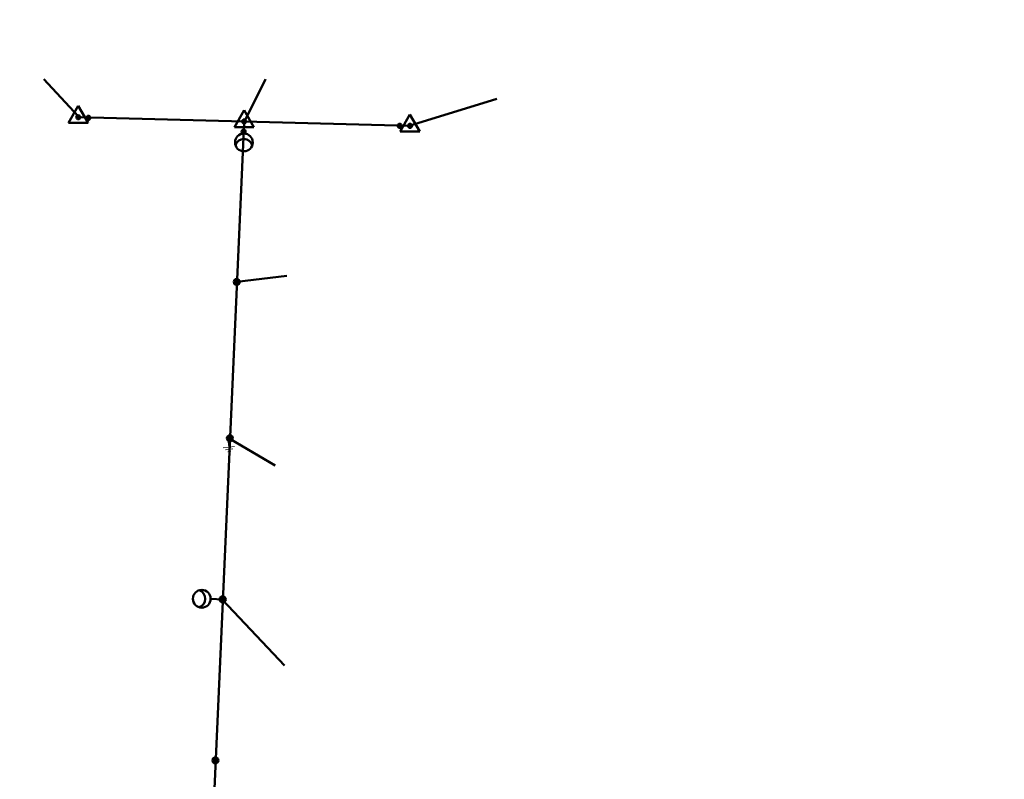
# Model space of a CAD drawing. Header units: millimetres. Extents: x 0 to 5880, y 0 to 297.
# Tile 32 of 35: x 3264 to 3368, y 217 to 297. Entities that reach past the tile are written whole.
import ezdxf

# ---------------------------------------------------------------- set-up
doc = ezdxf.new("R2010")
doc.units = ezdxf.units.MM
doc.linetypes.add('K5LT_BASIC', pattern=[0])
doc.linetypes.add('K5LT_THIN', pattern=[0])
doc.layers.add('Системный слой', color=7, linetype='Continuous')

# ---------------------------------------------------------------- blocks, each defined once
blk = doc.blocks.new('U83')
at = {"layer": 'Системный слой', "color": 7, "linetype": 'K5LT_BASIC', "lineweight": 50}
for p, q in [((3305.55, 287), (3304.52, 285.22)), ((3306.58, 285.22), (3305.55, 287)), ((3304.52, 285.22), (3306.58, 285.22))]:
    blk.add_line(p, q, dxfattribs=at)
blk = doc.blocks.new('U162')
at = {"layer": 'Системный слой', "color": 7, "linetype": 'K5LT_BASIC', "lineweight": 50}
for p, q in [((3288.05, 287.46), (3287.02, 285.67)), ((3289.08, 285.67), (3288.05, 287.46)), ((3287.02, 285.67), (3289.08, 285.67))]:
    blk.add_line(p, q, dxfattribs=at)
blk = doc.blocks.new('U165')
at = {"layer": 'Системный слой'}
h = blk.add_hatch(color=7, dxfattribs=at)
h.paths.add_polyline_path([(3288, 285.19), (3288.11, 285.37), (3288.1, 285.38), (3288.09, 285.38), (3288.07, 285.39), (3288.06, 285.39), (3288.05, 285.39), (3288.04, 285.4), (3288.02, 285.4), (3288.01, 285.4), (3288, 285.4), (3287.98, 285.4), (3287.97, 285.4), (3287.96, 285.4), (3287.95, 285.39), (3287.93, 285.39), (3287.92, 285.39), (3287.91, 285.38), (3287.9, 285.37), (3287.89, 285.37), (3287.87, 285.36), (3287.86, 285.35), (3287.85, 285.34), (3287.84, 285.34), (3287.84, 285.33), (3287.83, 285.32), (3287.82, 285.31), (3287.81, 285.29), (3287.81, 285.28), (3287.8, 285.27), (3287.8, 285.26), (3287.79, 285.25), (3287.79, 285.23), (3287.79, 285.22), (3287.79, 285.21), (3287.79, 285.19), (3287.79, 285.18), (3287.79, 285.17), (3287.79, 285.16), (3287.79, 285.14), (3287.79, 285.13), (3287.8, 285.12), (3287.8, 285.11), (3287.81, 285.09), (3287.81, 285.08), (3287.82, 285.07), (3287.83, 285.06), (3287.84, 285.05), (3287.84, 285.04), (3287.85, 285.03), (3287.86, 285.02), (3287.87, 285.02), (3287.88, 285.01), (3287.89, 285.01)])
h.paths.add_polyline_path([(3288.21, 285.19), (3288.21, 285.21), (3288.21, 285.22), (3288.21, 285.23), (3288.2, 285.25), (3288.2, 285.26), (3288.19, 285.27), (3288.19, 285.28), (3288.18, 285.29), (3288.18, 285.3), (3288.17, 285.32), (3288.16, 285.33), (3288.15, 285.34), (3288.14, 285.34), (3288.13, 285.35), (3288.12, 285.36), (3288.11, 285.37), (3288.11, 285.37), (3288, 285.19), (3287.89, 285.01), (3287.9, 285), (3287.91, 284.99), (3287.92, 284.99), (3287.93, 284.99), (3287.95, 284.98), (3287.96, 284.98), (3287.97, 284.98), (3287.98, 284.98), (3288, 284.98), (3288.01, 284.98), (3288.02, 284.98), (3288.04, 284.98), (3288.05, 284.98), (3288.06, 284.99), (3288.07, 284.99), (3288.09, 284.99), (3288.1, 285), (3288.11, 285.01), (3288.12, 285.01), (3288.13, 285.02), (3288.14, 285.03), (3288.15, 285.04), (3288.16, 285.05), (3288.17, 285.06), (3288.17, 285.07), (3288.18, 285.08), (3288.19, 285.09), (3288.19, 285.1), (3288.2, 285.12), (3288.2, 285.13), (3288.21, 285.14), (3288.21, 285.15), (3288.21, 285.17), (3288.21, 285.18), (3288.21, 285.19)])
at = {"layer": 'Системный слой', "color": 7, "linetype": 'K5LT_THIN', "lineweight": 18}
blk.add_line((3288.05, 286.19), (3288, 285.19), dxfattribs=at)
at = {"layer": 'Системный слой', "color": 7, "linetype": 'K5LT_BASIC', "lineweight": 50}
blk.add_circle((3288, 285.19), 0.213, dxfattribs=at)
blk = doc.blocks.new('U164')
at = {"layer": 'Системный слой'}
blk.add_blockref('U165', (0, 0), dxfattribs=at)
blk = doc.blocks.new('U163')
at = {"layer": 'Системный слой'}
h = blk.add_hatch(color=7, dxfattribs=at)
h.paths.add_polyline_path([(3288.05, 286.27), (3287.85, 286.21), (3287.85, 286.2), (3287.85, 286.19), (3287.86, 286.18), (3287.87, 286.16), (3287.87, 286.15), (3287.88, 286.14), (3287.89, 286.13), (3287.9, 286.12), (3287.91, 286.11), (3287.91, 286.1), (3287.92, 286.1), (3287.94, 286.09), (3287.95, 286.08), (3287.96, 286.08), (3287.97, 286.07), (3287.98, 286.07), (3287.99, 286.06), (3288.01, 286.06), (3288.02, 286.06), (3288.03, 286.05), (3288.05, 286.05), (3288.06, 286.05), (3288.07, 286.06), (3288.09, 286.06), (3288.1, 286.06), (3288.11, 286.06), (3288.12, 286.07), (3288.14, 286.07), (3288.15, 286.08), (3288.16, 286.08), (3288.17, 286.09), (3288.18, 286.1), (3288.19, 286.11), (3288.2, 286.11), (3288.21, 286.12), (3288.22, 286.13), (3288.23, 286.14), (3288.23, 286.15), (3288.24, 286.17), (3288.24, 286.18), (3288.25, 286.19), (3288.25, 286.2), (3288.26, 286.21), (3288.26, 286.23), (3288.26, 286.24), (3288.26, 286.25), (3288.26, 286.27), (3288.26, 286.28), (3288.26, 286.29), (3288.26, 286.31), (3288.26, 286.32), (3288.26, 286.32)])
h.paths.add_polyline_path([(3287.89, 286.41), (3287.89, 286.4), (3287.88, 286.39), (3287.87, 286.38), (3287.86, 286.37), (3287.86, 286.36), (3287.85, 286.34), (3287.85, 286.33), (3287.85, 286.32), (3287.84, 286.31), (3287.84, 286.29), (3287.84, 286.28), (3287.84, 286.27), (3287.84, 286.25), (3287.84, 286.24), (3287.84, 286.23), (3287.85, 286.22), (3287.85, 286.21), (3288.05, 286.27), (3288.26, 286.32), (3288.25, 286.33), (3288.25, 286.34), (3288.24, 286.36), (3288.24, 286.37), (3288.23, 286.38), (3288.22, 286.39), (3288.22, 286.4), (3288.21, 286.41), (3288.2, 286.42), (3288.19, 286.43), (3288.18, 286.44), (3288.17, 286.44), (3288.16, 286.45), (3288.15, 286.46), (3288.13, 286.46), (3288.12, 286.47), (3288.11, 286.47), (3288.1, 286.47), (3288.08, 286.48), (3288.07, 286.48), (3288.06, 286.48), (3288.05, 286.48), (3288.03, 286.48), (3288.02, 286.48), (3288.01, 286.47), (3287.99, 286.47), (3287.98, 286.47), (3287.97, 286.46), (3287.96, 286.46), (3287.95, 286.45), (3287.93, 286.44), (3287.92, 286.44), (3287.91, 286.43), (3287.9, 286.42), (3287.9, 286.41)])
at = {"layer": 'Системный слой', "color": 7, "linetype": 'K5LT_BASIC', "lineweight": 50}
blk.add_circle((3288.05, 286.27), 0.213, dxfattribs=at)
at = {"layer": 'Системный слой'}
blk.add_blockref('U164', (0, 0), dxfattribs=at)
blk = doc.blocks.new('U161')
at = {"layer": 'Системный слой'}
for name in ['U162', 'U163']:
    blk.add_blockref(name, (0, 0), dxfattribs=at)
blk = doc.blocks.new('U174')
at = {"layer": 'Системный слой'}
h = blk.add_hatch(color=7, dxfattribs=at)
h.paths.add_polyline_path([(3285.03, 218.9), (3284.9, 219.19), (3284.89, 219.18), (3284.87, 219.18), (3284.86, 219.17), (3284.84, 219.16), (3284.83, 219.15), (3284.82, 219.14), (3284.81, 219.13), (3284.8, 219.12), (3284.79, 219.1), (3284.78, 219.09), (3284.77, 219.08), (3284.76, 219.07), (3284.75, 219.05), (3284.74, 219.04), (3284.74, 219.02), (3284.73, 219.01), (3284.73, 218.99), (3284.72, 218.98), (3284.72, 218.96), (3284.71, 218.95), (3284.71, 218.93), (3284.71, 218.91), (3284.71, 218.9), (3284.71, 218.88), (3284.71, 218.87), (3284.71, 218.85), (3284.72, 218.83), (3284.72, 218.82), (3284.73, 218.8), (3284.73, 218.79), (3284.74, 218.77), (3284.74, 218.76), (3284.75, 218.75), (3284.76, 218.73), (3284.77, 218.72), (3284.78, 218.71), (3284.79, 218.69), (3284.8, 218.68), (3284.81, 218.67), (3284.82, 218.66), (3284.83, 218.65), (3284.85, 218.64), (3284.86, 218.63), (3284.87, 218.62), (3284.89, 218.61), (3284.9, 218.61), (3284.92, 218.6), (3284.93, 218.6), (3284.95, 218.59), (3284.96, 218.59), (3284.98, 218.58), (3284.99, 218.58), (3285.01, 218.58), (3285.02, 218.58), (3285.04, 218.58), (3285.06, 218.58), (3285.07, 218.58), (3285.09, 218.59), (3285.1, 218.59), (3285.12, 218.59), (3285.13, 218.6), (3285.15, 218.6), (3285.16, 218.61)])
h.paths.add_polyline_path([(3285.2, 219.17), (3285.19, 219.18), (3285.18, 219.18), (3285.16, 219.19), (3285.15, 219.2), (3285.13, 219.2), (3285.12, 219.21), (3285.1, 219.21), (3285.08, 219.21), (3285.07, 219.22), (3285.05, 219.22), (3285.04, 219.22), (3285.02, 219.22), (3285, 219.22), (3284.99, 219.22), (3284.97, 219.21), (3284.96, 219.21), (3284.94, 219.21), (3284.93, 219.2), (3284.91, 219.2), (3284.9, 219.19), (3285.03, 218.9), (3285.16, 218.61), (3285.17, 218.61), (3285.19, 218.62), (3285.2, 218.63), (3285.21, 218.64), (3285.23, 218.65), (3285.24, 218.66), (3285.25, 218.67), (3285.26, 218.68), (3285.27, 218.69), (3285.28, 218.71), (3285.29, 218.72), (3285.3, 218.73), (3285.31, 218.75), (3285.32, 218.76), (3285.32, 218.77), (3285.33, 218.79), (3285.33, 218.8), (3285.34, 218.82), (3285.34, 218.84), (3285.34, 218.85), (3285.35, 218.87), (3285.35, 218.88), (3285.35, 218.9), (3285.35, 218.91), (3285.35, 218.93), (3285.34, 218.95), (3285.34, 218.96), (3285.34, 218.98), (3285.33, 218.99), (3285.33, 219.01), (3285.32, 219.02), (3285.32, 219.04), (3285.31, 219.05), (3285.3, 219.07), (3285.29, 219.08), (3285.28, 219.09), (3285.27, 219.1), (3285.26, 219.12), (3285.25, 219.13), (3285.24, 219.14), (3285.23, 219.15), (3285.22, 219.16)])
at = {"layer": 'Системный слой', "color": 7, "linetype": 'K5LT_BASIC', "lineweight": 50}
blk.add_circle((3285.03, 218.9), 0.319, dxfattribs=at)
blk = doc.blocks.new('U176')
at = {"layer": 'Системный слой'}
h = blk.add_hatch(color=7, dxfattribs=at)
h.paths.add_polyline_path([(3285.79, 235.88), (3285.66, 236.17), (3285.64, 236.17), (3285.63, 236.16), (3285.62, 236.15), (3285.6, 236.14), (3285.59, 236.13), (3285.58, 236.12), (3285.57, 236.11), (3285.55, 236.1), (3285.54, 236.09), (3285.53, 236.07), (3285.52, 236.06), (3285.52, 236.05), (3285.51, 236.03), (3285.5, 236.02), (3285.49, 236.01), (3285.49, 235.99), (3285.48, 235.98), (3285.48, 235.96), (3285.48, 235.94), (3285.47, 235.93), (3285.47, 235.91), (3285.47, 235.9), (3285.47, 235.88), (3285.47, 235.87), (3285.47, 235.85), (3285.47, 235.83), (3285.48, 235.82), (3285.48, 235.8), (3285.48, 235.79), (3285.49, 235.77), (3285.49, 235.76), (3285.5, 235.74), (3285.51, 235.73), (3285.52, 235.71), (3285.53, 235.7), (3285.53, 235.69), (3285.54, 235.68), (3285.56, 235.66), (3285.57, 235.65), (3285.58, 235.64), (3285.59, 235.63), (3285.6, 235.62), (3285.62, 235.61), (3285.63, 235.6), (3285.64, 235.6), (3285.66, 235.59), (3285.67, 235.58), (3285.69, 235.58), (3285.7, 235.57), (3285.72, 235.57), (3285.74, 235.57), (3285.75, 235.57), (3285.77, 235.56), (3285.78, 235.56), (3285.8, 235.56), (3285.81, 235.56), (3285.83, 235.57), (3285.85, 235.57), (3285.86, 235.57), (3285.88, 235.58), (3285.89, 235.58), (3285.91, 235.59), (3285.92, 235.59)])
h.paths.add_polyline_path([(3285.96, 236.15), (3285.95, 236.16), (3285.93, 236.17), (3285.92, 236.17), (3285.9, 236.18), (3285.89, 236.18), (3285.87, 236.19), (3285.86, 236.19), (3285.84, 236.2), (3285.83, 236.2), (3285.81, 236.2), (3285.79, 236.2), (3285.78, 236.2), (3285.76, 236.2), (3285.75, 236.2), (3285.73, 236.2), (3285.72, 236.19), (3285.7, 236.19), (3285.69, 236.18), (3285.67, 236.18), (3285.66, 236.17), (3285.79, 235.88), (3285.92, 235.59), (3285.93, 235.6), (3285.95, 235.61), (3285.96, 235.61), (3285.97, 235.62), (3285.99, 235.63), (3286, 235.64), (3286.01, 235.65), (3286.02, 235.66), (3286.03, 235.68), (3286.04, 235.69), (3286.05, 235.7), (3286.06, 235.71), (3286.07, 235.73), (3286.07, 235.74), (3286.08, 235.76), (3286.09, 235.77), (3286.09, 235.79), (3286.1, 235.8), (3286.1, 235.82), (3286.1, 235.83), (3286.1, 235.85), (3286.11, 235.87), (3286.11, 235.88), (3286.11, 235.9), (3286.1, 235.91), (3286.1, 235.93), (3286.1, 235.95), (3286.1, 235.96), (3286.09, 235.98), (3286.09, 235.99), (3286.08, 236.01), (3286.07, 236.02), (3286.07, 236.03), (3286.06, 236.05), (3286.05, 236.06), (3286.04, 236.08), (3286.03, 236.09), (3286.02, 236.1), (3286.01, 236.11), (3286, 236.12), (3285.99, 236.13), (3285.97, 236.14)])
at = {"layer": 'Системный слой', "color": 7, "linetype": 'K5LT_BASIC', "lineweight": 50}
blk.add_circle((3285.79, 235.88), 0.319, dxfattribs=at)
blk = doc.blocks.new('U178')
at = {"layer": 'Системный слой'}
h = blk.add_hatch(color=7, dxfattribs=at)
h.paths.add_polyline_path([(3286.55, 252.87), (3286.42, 253.16), (3286.4, 253.15), (3286.39, 253.14), (3286.37, 253.13), (3286.36, 253.12), (3286.35, 253.11), (3286.34, 253.1), (3286.32, 253.09), (3286.31, 253.08), (3286.3, 253.07), (3286.29, 253.06), (3286.28, 253.04), (3286.27, 253.03), (3286.27, 253.02), (3286.26, 253), (3286.25, 252.99), (3286.25, 252.97), (3286.24, 252.96), (3286.24, 252.94), (3286.23, 252.93), (3286.23, 252.91), (3286.23, 252.9), (3286.23, 252.88), (3286.23, 252.86), (3286.23, 252.85), (3286.23, 252.83), (3286.23, 252.82), (3286.23, 252.8), (3286.24, 252.79), (3286.24, 252.77), (3286.25, 252.76), (3286.25, 252.74), (3286.26, 252.73), (3286.27, 252.71), (3286.27, 252.7), (3286.28, 252.68), (3286.29, 252.67), (3286.3, 252.66), (3286.31, 252.65), (3286.32, 252.64), (3286.34, 252.62), (3286.35, 252.61), (3286.36, 252.61), (3286.37, 252.6), (3286.39, 252.59), (3286.4, 252.58), (3286.42, 252.57), (3286.43, 252.57), (3286.45, 252.56), (3286.46, 252.56), (3286.48, 252.55), (3286.49, 252.55), (3286.51, 252.55), (3286.53, 252.55), (3286.54, 252.55), (3286.56, 252.55), (3286.57, 252.55), (3286.59, 252.55), (3286.6, 252.55), (3286.62, 252.56), (3286.64, 252.56), (3286.65, 252.56), (3286.67, 252.57), (3286.68, 252.57)])
h.paths.add_polyline_path([(3286.72, 253.13), (3286.71, 253.14), (3286.69, 253.15), (3286.68, 253.16), (3286.66, 253.16), (3286.65, 253.17), (3286.63, 253.17), (3286.62, 253.18), (3286.6, 253.18), (3286.58, 253.18), (3286.57, 253.18), (3286.55, 253.18), (3286.54, 253.18), (3286.52, 253.18), (3286.51, 253.18), (3286.49, 253.18), (3286.47, 253.18), (3286.46, 253.17), (3286.44, 253.17), (3286.43, 253.16), (3286.42, 253.16), (3286.55, 252.87), (3286.68, 252.57), (3286.69, 252.58), (3286.7, 252.59), (3286.72, 252.6), (3286.73, 252.61), (3286.74, 252.61), (3286.76, 252.63), (3286.77, 252.64), (3286.78, 252.65), (3286.79, 252.66), (3286.8, 252.67), (3286.81, 252.68), (3286.82, 252.7), (3286.83, 252.71), (3286.83, 252.73), (3286.84, 252.74), (3286.85, 252.76), (3286.85, 252.77), (3286.85, 252.79), (3286.86, 252.8), (3286.86, 252.82), (3286.86, 252.83), (3286.86, 252.85), (3286.86, 252.86), (3286.86, 252.88), (3286.86, 252.9), (3286.86, 252.91), (3286.86, 252.93), (3286.85, 252.94), (3286.85, 252.96), (3286.85, 252.97), (3286.84, 252.99), (3286.83, 253), (3286.83, 253.02), (3286.82, 253.03), (3286.81, 253.05), (3286.8, 253.06), (3286.79, 253.07), (3286.78, 253.08), (3286.77, 253.09), (3286.76, 253.1), (3286.74, 253.11), (3286.73, 253.12)])
at = {"layer": 'Системный слой', "color": 7, "linetype": 'K5LT_BASIC', "lineweight": 50}
blk.add_circle((3286.55, 252.87), 0.319, dxfattribs=at)
blk = doc.blocks.new('U179')
at = {"layer": 'Системный слой'}
h = blk.add_hatch(color=7, dxfattribs=at)
h.paths.add_polyline_path([(3287.28, 269.35), (3287.15, 269.64), (3287.14, 269.63), (3287.12, 269.63), (3287.11, 269.62), (3287.1, 269.61), (3287.08, 269.6), (3287.07, 269.59), (3287.06, 269.58), (3287.05, 269.57), (3287.04, 269.55), (3287.03, 269.54), (3287.02, 269.53), (3287.01, 269.52), (3287, 269.5), (3286.99, 269.49), (3286.99, 269.47), (3286.98, 269.46), (3286.98, 269.44), (3286.97, 269.43), (3286.97, 269.41), (3286.97, 269.4), (3286.96, 269.38), (3286.96, 269.36), (3286.96, 269.35), (3286.96, 269.33), (3286.96, 269.32), (3286.97, 269.3), (3286.97, 269.28), (3286.97, 269.27), (3286.98, 269.25), (3286.98, 269.24), (3286.99, 269.22), (3287, 269.21), (3287, 269.2), (3287.01, 269.18), (3287.02, 269.17), (3287.03, 269.15), (3287.04, 269.14), (3287.05, 269.13), (3287.06, 269.12), (3287.07, 269.11), (3287.08, 269.1), (3287.1, 269.09), (3287.11, 269.08), (3287.12, 269.07), (3287.14, 269.06), (3287.15, 269.06), (3287.17, 269.05), (3287.18, 269.05), (3287.2, 269.04), (3287.21, 269.04), (3287.23, 269.03), (3287.25, 269.03), (3287.26, 269.03), (3287.28, 269.03), (3287.29, 269.03), (3287.31, 269.03), (3287.32, 269.03), (3287.34, 269.04), (3287.36, 269.04), (3287.37, 269.04), (3287.39, 269.05), (3287.4, 269.05), (3287.41, 269.06)])
h.paths.add_polyline_path([(3287.45, 269.62), (3287.44, 269.62), (3287.43, 269.63), (3287.41, 269.64), (3287.4, 269.65), (3287.38, 269.65), (3287.37, 269.66), (3287.35, 269.66), (3287.34, 269.66), (3287.32, 269.67), (3287.3, 269.67), (3287.29, 269.67), (3287.27, 269.67), (3287.26, 269.67), (3287.24, 269.66), (3287.23, 269.66), (3287.21, 269.66), (3287.19, 269.66), (3287.18, 269.65), (3287.16, 269.64), (3287.15, 269.64), (3287.28, 269.35), (3287.41, 269.06), (3287.43, 269.06), (3287.44, 269.07), (3287.45, 269.08), (3287.47, 269.09), (3287.48, 269.1), (3287.49, 269.11), (3287.5, 269.12), (3287.51, 269.13), (3287.53, 269.14), (3287.54, 269.16), (3287.54, 269.17), (3287.55, 269.18), (3287.56, 269.2), (3287.57, 269.21), (3287.58, 269.22), (3287.58, 269.24), (3287.59, 269.25), (3287.59, 269.27), (3287.59, 269.28), (3287.6, 269.3), (3287.6, 269.32), (3287.6, 269.33), (3287.6, 269.35), (3287.6, 269.36), (3287.6, 269.38), (3287.6, 269.4), (3287.59, 269.41), (3287.59, 269.43), (3287.59, 269.44), (3287.58, 269.46), (3287.58, 269.47), (3287.57, 269.49), (3287.56, 269.5), (3287.55, 269.52), (3287.54, 269.53), (3287.54, 269.54), (3287.53, 269.55), (3287.51, 269.57), (3287.5, 269.58), (3287.49, 269.59), (3287.48, 269.6), (3287.47, 269.61)])
at = {"layer": 'Системный слой', "color": 7, "linetype": 'K5LT_BASIC', "lineweight": 50}
blk.add_circle((3287.28, 269.35), 0.319, dxfattribs=at)
blk = doc.blocks.new('U225')
at = {"layer": 'Системный слой', "color": 7, "linetype": 'K5LT_BASIC', "lineweight": 50}
for p, q in [((3270.56, 287.91), (3269.53, 286.13)), ((3271.59, 286.13), (3270.56, 287.91)), ((3269.53, 286.13), (3271.59, 286.13))]:
    blk.add_line(p, q, dxfattribs=at)
blk = doc.blocks.new('U228')
at = {"layer": 'Системный слой'}
h = blk.add_hatch(color=7, dxfattribs=at)
h.paths.add_polyline_path([(3271.63, 286.65), (3271.45, 286.77), (3271.45, 286.76), (3271.44, 286.74), (3271.44, 286.73), (3271.43, 286.72), (3271.43, 286.71), (3271.43, 286.69), (3271.42, 286.68), (3271.42, 286.67), (3271.42, 286.66), (3271.42, 286.64), (3271.42, 286.63), (3271.43, 286.62), (3271.43, 286.6), (3271.43, 286.59), (3271.44, 286.58), (3271.44, 286.57), (3271.45, 286.56), (3271.45, 286.54), (3271.46, 286.53), (3271.47, 286.52), (3271.48, 286.51), (3271.49, 286.5), (3271.49, 286.49), (3271.5, 286.49), (3271.52, 286.48), (3271.53, 286.47), (3271.54, 286.47), (3271.55, 286.46), (3271.56, 286.46), (3271.57, 286.45), (3271.59, 286.45), (3271.6, 286.45), (3271.61, 286.44), (3271.63, 286.44), (3271.64, 286.44), (3271.65, 286.44), (3271.66, 286.44), (3271.68, 286.45), (3271.69, 286.45), (3271.7, 286.45), (3271.71, 286.46), (3271.73, 286.46), (3271.74, 286.47), (3271.75, 286.48), (3271.76, 286.48), (3271.77, 286.49), (3271.78, 286.5), (3271.79, 286.51), (3271.8, 286.52), (3271.81, 286.53), (3271.81, 286.54), (3271.81, 286.54)])
h.paths.add_polyline_path([(3271.63, 286.87), (3271.62, 286.87), (3271.6, 286.87), (3271.59, 286.86), (3271.58, 286.86), (3271.57, 286.86), (3271.55, 286.85), (3271.54, 286.85), (3271.53, 286.84), (3271.52, 286.83), (3271.51, 286.83), (3271.5, 286.82), (3271.49, 286.81), (3271.48, 286.8), (3271.47, 286.79), (3271.46, 286.78), (3271.46, 286.77), (3271.45, 286.77), (3271.63, 286.65), (3271.81, 286.54), (3271.82, 286.55), (3271.83, 286.56), (3271.83, 286.58), (3271.84, 286.59), (3271.84, 286.6), (3271.84, 286.61), (3271.85, 286.63), (3271.85, 286.64), (3271.85, 286.65), (3271.85, 286.67), (3271.85, 286.68), (3271.84, 286.69), (3271.84, 286.7), (3271.84, 286.72), (3271.83, 286.73), (3271.83, 286.74), (3271.82, 286.75), (3271.82, 286.76), (3271.81, 286.78), (3271.8, 286.79), (3271.79, 286.8), (3271.78, 286.81), (3271.77, 286.81), (3271.76, 286.82), (3271.75, 286.83), (3271.74, 286.84), (3271.73, 286.84), (3271.72, 286.85), (3271.71, 286.85), (3271.7, 286.86), (3271.68, 286.86), (3271.67, 286.86), (3271.66, 286.87), (3271.64, 286.87), (3271.63, 286.87)])
at = {"layer": 'Системный слой', "color": 7, "linetype": 'K5LT_THIN', "lineweight": 18}
blk.add_line((3270.64, 286.72), (3271.63, 286.65), dxfattribs=at)
at = {"layer": 'Системный слой', "color": 7, "linetype": 'K5LT_BASIC', "lineweight": 50}
blk.add_circle((3271.63, 286.65), 0.213, dxfattribs=at)
blk = doc.blocks.new('U227')
at = {"layer": 'Системный слой'}
blk.add_blockref('U228', (0, 0), dxfattribs=at)
blk = doc.blocks.new('U226')
at = {"layer": 'Системный слой'}
h = blk.add_hatch(color=7, dxfattribs=at)
h.paths.add_polyline_path([(3270.56, 286.72), (3270.61, 286.51), (3270.62, 286.52), (3270.63, 286.52), (3270.65, 286.53), (3270.66, 286.53), (3270.67, 286.54), (3270.68, 286.55), (3270.69, 286.55), (3270.7, 286.56), (3270.71, 286.57), (3270.72, 286.58), (3270.73, 286.59), (3270.73, 286.6), (3270.74, 286.61), (3270.75, 286.62), (3270.75, 286.64), (3270.76, 286.65), (3270.76, 286.66), (3270.76, 286.67), (3270.77, 286.69), (3270.77, 286.7), (3270.77, 286.71), (3270.77, 286.73), (3270.77, 286.74), (3270.77, 286.75), (3270.76, 286.76), (3270.76, 286.78), (3270.76, 286.79), (3270.75, 286.8), (3270.75, 286.81), (3270.74, 286.82), (3270.73, 286.84), (3270.73, 286.85), (3270.72, 286.86), (3270.71, 286.87), (3270.7, 286.88), (3270.69, 286.88), (3270.68, 286.89), (3270.67, 286.9), (3270.66, 286.91), (3270.65, 286.91), (3270.64, 286.92), (3270.62, 286.92), (3270.61, 286.93), (3270.6, 286.93), (3270.59, 286.93), (3270.57, 286.93), (3270.56, 286.93), (3270.55, 286.93), (3270.53, 286.93), (3270.52, 286.93), (3270.51, 286.93), (3270.51, 286.93)])
h.paths.add_polyline_path([(3270.41, 286.56), (3270.42, 286.56), (3270.43, 286.55), (3270.44, 286.54), (3270.45, 286.53), (3270.47, 286.53), (3270.48, 286.52), (3270.49, 286.52), (3270.5, 286.51), (3270.52, 286.51), (3270.53, 286.51), (3270.54, 286.51), (3270.55, 286.51), (3270.57, 286.51), (3270.58, 286.51), (3270.59, 286.51), (3270.61, 286.51), (3270.61, 286.51), (3270.56, 286.72), (3270.51, 286.93), (3270.49, 286.92), (3270.48, 286.92), (3270.47, 286.91), (3270.46, 286.91), (3270.45, 286.9), (3270.43, 286.89), (3270.42, 286.89), (3270.41, 286.88), (3270.4, 286.87), (3270.4, 286.86), (3270.39, 286.85), (3270.38, 286.84), (3270.37, 286.83), (3270.37, 286.82), (3270.36, 286.8), (3270.36, 286.79), (3270.35, 286.78), (3270.35, 286.77), (3270.35, 286.75), (3270.35, 286.74), (3270.34, 286.73), (3270.34, 286.72), (3270.34, 286.7), (3270.35, 286.69), (3270.35, 286.68), (3270.35, 286.66), (3270.36, 286.65), (3270.36, 286.64), (3270.37, 286.63), (3270.37, 286.62), (3270.38, 286.6), (3270.39, 286.59), (3270.39, 286.58), (3270.4, 286.57), (3270.41, 286.56)])
at = {"layer": 'Системный слой', "color": 7, "linetype": 'K5LT_BASIC', "lineweight": 50}
blk.add_circle((3270.56, 286.72), 0.212, dxfattribs=at)
at = {"layer": 'Системный слой'}
blk.add_blockref('U227', (0, 0), dxfattribs=at)
blk = doc.blocks.new('U224')
at = {"layer": 'Системный слой'}
for name in ['U225', 'U226']:
    blk.add_blockref(name, (0, 0), dxfattribs=at)
blk = doc.blocks.new('U231')
at = {"layer": 'Системный слой'}
h = blk.add_hatch(color=7, dxfattribs=at)
h.paths.add_polyline_path([(3304.47, 285.81), (3304.65, 285.71), (3304.66, 285.72), (3304.66, 285.73), (3304.67, 285.75), (3304.67, 285.76), (3304.67, 285.77), (3304.68, 285.78), (3304.68, 285.8), (3304.68, 285.81), (3304.68, 285.82), (3304.68, 285.84), (3304.68, 285.85), (3304.67, 285.86), (3304.67, 285.87), (3304.66, 285.89), (3304.66, 285.9), (3304.65, 285.91), (3304.65, 285.92), (3304.64, 285.93), (3304.63, 285.94), (3304.62, 285.95), (3304.62, 285.96), (3304.61, 285.97), (3304.6, 285.98), (3304.58, 285.99), (3304.57, 285.99), (3304.56, 286), (3304.55, 286.01), (3304.54, 286.01), (3304.53, 286.01), (3304.51, 286.02), (3304.5, 286.02), (3304.49, 286.02), (3304.47, 286.02), (3304.46, 286.02), (3304.45, 286.02), (3304.44, 286.02), (3304.42, 286.02), (3304.41, 286.02), (3304.4, 286.01), (3304.39, 286.01), (3304.37, 286), (3304.36, 286), (3304.35, 285.99), (3304.34, 285.98), (3304.33, 285.97), (3304.32, 285.97), (3304.31, 285.96), (3304.3, 285.95), (3304.29, 285.94), (3304.29, 285.93), (3304.28, 285.91), (3304.28, 285.91)])
h.paths.add_polyline_path([(3304.48, 285.6), (3304.5, 285.6), (3304.51, 285.6), (3304.52, 285.61), (3304.53, 285.61), (3304.55, 285.61), (3304.56, 285.62), (3304.57, 285.63), (3304.58, 285.63), (3304.59, 285.64), (3304.6, 285.65), (3304.61, 285.66), (3304.62, 285.67), (3304.63, 285.68), (3304.64, 285.69), (3304.64, 285.7), (3304.65, 285.71), (3304.65, 285.71), (3304.47, 285.81), (3304.28, 285.91), (3304.27, 285.9), (3304.27, 285.89), (3304.26, 285.88), (3304.26, 285.86), (3304.26, 285.85), (3304.26, 285.84), (3304.25, 285.83), (3304.25, 285.81), (3304.25, 285.8), (3304.25, 285.79), (3304.26, 285.77), (3304.26, 285.76), (3304.26, 285.75), (3304.27, 285.74), (3304.27, 285.72), (3304.28, 285.71), (3304.28, 285.7), (3304.29, 285.69), (3304.3, 285.68), (3304.31, 285.67), (3304.32, 285.66), (3304.33, 285.65), (3304.34, 285.64), (3304.35, 285.64), (3304.36, 285.63), (3304.37, 285.62), (3304.38, 285.62), (3304.39, 285.61), (3304.41, 285.61), (3304.42, 285.6), (3304.43, 285.6), (3304.44, 285.6), (3304.46, 285.6), (3304.47, 285.6), (3304.48, 285.6)])
at = {"layer": 'Системный слой', "color": 7, "linetype": 'K5LT_THIN', "lineweight": 18}
blk.add_line((3305.47, 285.81), (3304.47, 285.81), dxfattribs=at)
at = {"layer": 'Системный слой', "color": 7, "linetype": 'K5LT_BASIC', "lineweight": 50}
blk.add_circle((3304.47, 285.81), 0.213, dxfattribs=at)
blk = doc.blocks.new('U230')
at = {"layer": 'Системный слой'}
blk.add_blockref('U231', (0, 0), dxfattribs=at)
blk = doc.blocks.new('U229')
at = {"layer": 'Системный слой'}
h = blk.add_hatch(color=7, dxfattribs=at)
h.paths.add_polyline_path([(3305.55, 285.81), (3305.34, 285.76), (3305.34, 285.75), (3305.35, 285.73), (3305.35, 285.72), (3305.36, 285.71), (3305.37, 285.7), (3305.37, 285.69), (3305.38, 285.68), (3305.39, 285.67), (3305.4, 285.66), (3305.41, 285.65), (3305.42, 285.64), (3305.43, 285.64), (3305.44, 285.63), (3305.45, 285.62), (3305.46, 285.62), (3305.48, 285.61), (3305.49, 285.61), (3305.5, 285.61), (3305.51, 285.6), (3305.53, 285.6), (3305.54, 285.6), (3305.55, 285.6), (3305.57, 285.6), (3305.58, 285.6), (3305.59, 285.61), (3305.6, 285.61), (3305.62, 285.61), (3305.63, 285.62), (3305.64, 285.62), (3305.65, 285.63), (3305.66, 285.64), (3305.67, 285.64), (3305.68, 285.65), (3305.69, 285.66), (3305.7, 285.67), (3305.71, 285.68), (3305.72, 285.69), (3305.73, 285.7), (3305.73, 285.71), (3305.74, 285.72), (3305.74, 285.74), (3305.75, 285.75), (3305.75, 285.76), (3305.75, 285.77), (3305.76, 285.79), (3305.76, 285.8), (3305.76, 285.81), (3305.76, 285.83), (3305.76, 285.84), (3305.75, 285.85), (3305.75, 285.86), (3305.75, 285.87)])
h.paths.add_polyline_path([(3305.39, 285.96), (3305.38, 285.95), (3305.37, 285.94), (3305.37, 285.92), (3305.36, 285.91), (3305.35, 285.9), (3305.35, 285.89), (3305.34, 285.88), (3305.34, 285.87), (3305.34, 285.85), (3305.34, 285.84), (3305.33, 285.83), (3305.33, 285.81), (3305.33, 285.8), (3305.34, 285.79), (3305.34, 285.77), (3305.34, 285.76), (3305.34, 285.76), (3305.55, 285.81), (3305.75, 285.87), (3305.75, 285.88), (3305.74, 285.89), (3305.74, 285.9), (3305.73, 285.91), (3305.73, 285.93), (3305.72, 285.94), (3305.71, 285.95), (3305.7, 285.96), (3305.69, 285.97), (3305.68, 285.98), (3305.67, 285.98), (3305.66, 285.99), (3305.65, 286), (3305.64, 286), (3305.63, 286.01), (3305.62, 286.01), (3305.6, 286.02), (3305.59, 286.02), (3305.58, 286.02), (3305.57, 286.02), (3305.55, 286.03), (3305.54, 286.03), (3305.53, 286.02), (3305.51, 286.02), (3305.5, 286.02), (3305.49, 286.02), (3305.48, 286.01), (3305.46, 286.01), (3305.45, 286), (3305.44, 286), (3305.43, 285.99), (3305.42, 285.98), (3305.41, 285.97), (3305.4, 285.97), (3305.39, 285.96)])
at = {"layer": 'Системный слой', "color": 7, "linetype": 'K5LT_BASIC', "lineweight": 50}
blk.add_circle((3305.55, 285.81), 0.213, dxfattribs=at)
at = {"layer": 'Системный слой'}
blk.add_blockref('U230', (0, 0), dxfattribs=at)
blk = doc.blocks.new('U232')
at = {"layer": 'Системный слой', "color": 7, "linetype": 'K5LT_THIN', "lineweight": 18}
for p, q in [((3286.37, 252.53), (3286.44, 251.92)), ((3286.44, 251.92), (3285.84, 251.85)), ((3286.47, 251.7), (3286.09, 251.65)), ((3286.5, 251.47), (3286.35, 251.45)), ((3286.44, 251.92), (3287.05, 252)), ((3286.47, 251.7), (3286.85, 251.74)), ((3286.5, 251.47), (3286.65, 251.49))]:
    blk.add_line(p, q, dxfattribs=at)
blk = doc.blocks.new('U233')
at = {"layer": 'Системный слой', "color": 7, "linetype": 'K5LT_BASIC', "lineweight": 50}
blk.add_line((3288.01, 285), (3288.05, 286.27), dxfattribs=at)
blk.add_circle((3288.03, 284.06), 0.938, dxfattribs=at)
blk.add_arc((3288.02, 283.49), 0.938, 17.0342, 161.4098, dxfattribs=at)
blk = doc.blocks.new('U236')
at = {"layer": 'Системный слой', "color": 7, "linetype": 'K5LT_BASIC', "lineweight": 50}
blk.add_line((3284.52, 235.94), (3285.79, 235.88), dxfattribs=at)
blk.add_circle((3283.58, 235.94), 0.938, dxfattribs=at)
blk.add_arc((3283.01, 235.95), 0.938, 286.228, 70.6036, dxfattribs=at)

msp = doc.modelspace()

# ---------------------------------------------------------------- linework, layer by layer
at = {"layer": 'Системный слой', "color": 7, "linetype": 'K5LT_BASIC', "lineweight": 50}
for p, q in [((3270.53, 286.82), (3266.93, 290.72)), ((3288.05, 286.19), (3290.32, 290.72)), ((3314.7, 288.65), (3305.47, 285.81)), ((3270.56, 286.72), (3288.05, 286.27)), ((3288.06, 286.19), (3281.62, 142.45)), ((3288.05, 286.27), (3305.55, 285.81)), ((3287.28, 269.35), (3292.56, 269.98)), ((3286.54, 252.8), (3291.34, 249.98)), ((3285.78, 235.82), (3292.31, 228.89))]:
    msp.add_line(p, q, dxfattribs=at)

# ---------------------------------------------------------------- block references
at = {"layer": 'Системный слой'}
for name in ['U224', 'U161', 'U83', 'U233', 'U229', 'U179', 'U232', 'U178', 'U236', 'U176', 'U174']:
    msp.add_blockref(name, (0, 0), dxfattribs=at)

doc.saveas('drawing.dxf')
